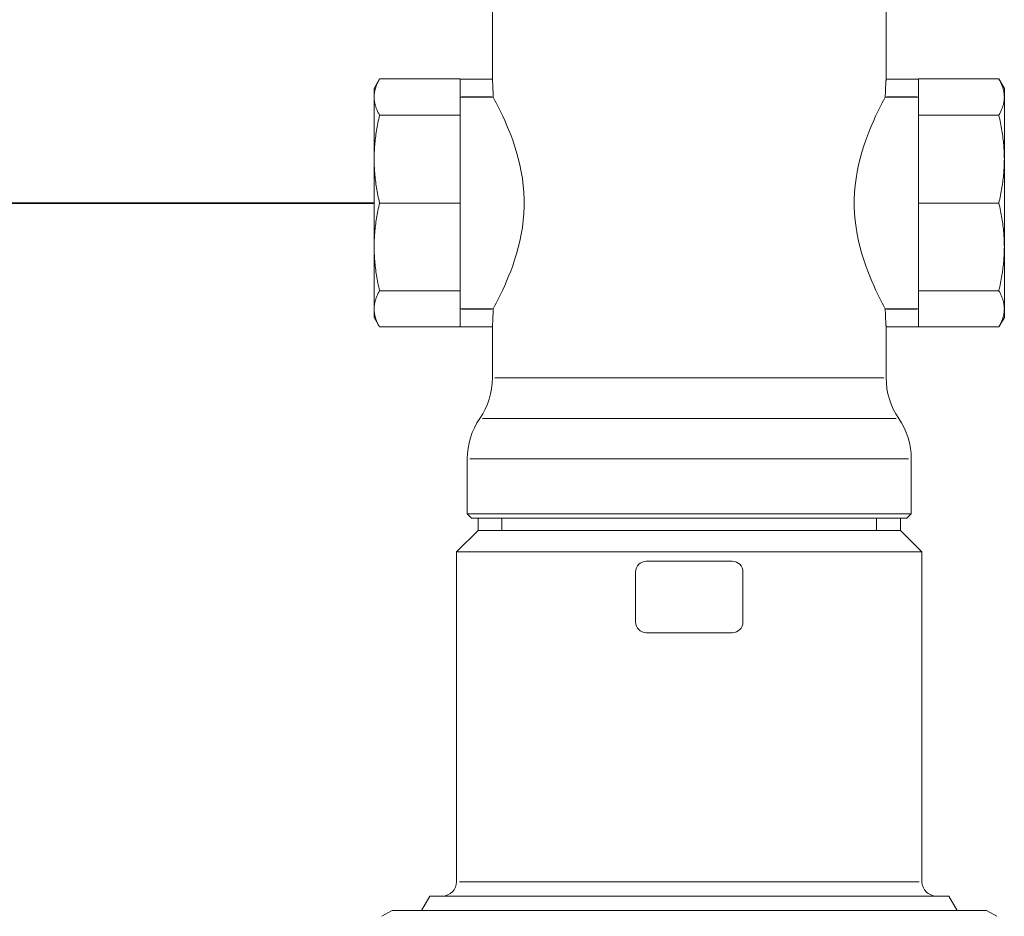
# Model space of a CAD drawing. Header units: millimetres. Extents: x 1279 to 58476, y -6899 to 74987.
# Tile 147 of 157: x 33863 to 34000, y -332 to -206. Entities that reach past the tile are written whole.
import ezdxf

# ---------------------------------------------------------------- set-up
doc = ezdxf.new("R2010")
doc.units = ezdxf.units.MM
doc.layers.add('UT_SCHÉMA_PŘÍVOD', color=10, linetype='Continuous', lineweight=35)
doc.layers.add('UT_ZARIZENI - ARMATURY', color=6, linetype='Continuous', lineweight=5)

msp = doc.modelspace()

# ---------------------------------------------------------------- linework, layer by layer
at = {"layer": 'UT_SCHÉMA_PŘÍVOD'}
msp.add_line((33912.15, -232), (33578.24, -232), dxfattribs=at)
at = {"layer": 'UT_ZARIZENI - ARMATURY'}
for p, q in [((33928.65, -189.58), (33928.65, -214.7)), ((33983.65, -189.58), (33983.65, -214.7)), ((33912.15, -216), (33912.91, -214.68)), ((33912.4, -215.77), (33912.36, -215.88)), ((33912.44, -215.67), (33912.4, -215.77)), ((33912.48, -215.56), (33912.44, -215.67)), ((33912.52, -215.45), (33912.48, -215.56)), ((33912.57, -215.35), (33912.52, -215.45)), ((33912.62, -215.24), (33912.57, -215.35)), ((33912.67, -215.13), (33912.62, -215.24)), ((33912.72, -215.02), (33912.67, -215.13)), ((33912.78, -214.9), (33912.72, -215.02)), ((33912.84, -214.79), (33912.78, -214.9)), ((33912.91, -214.68), (33912.84, -214.79)), ((33912.91, -214.68), (33924.15, -214.68)), ((33924.15, -214.7), (33924.15, -214.68)), ((33924.15, -215.4), (33924.15, -214.7)), ((33928.65, -214.7), (33924.15, -214.7)), ((33924.15, -219.75), (33924.15, -215.4)), ((33928.65, -214.72), (33928.65, -214.7)), ((33928.65, -214.7), (33928.65, -214.7)), ((33928.65, -214.74), (33928.65, -214.72)), ((33928.65, -214.78), (33928.65, -214.74)), ((33928.66, -214.83), (33928.65, -214.78)), ((33928.66, -214.89), (33928.66, -214.83)), ((33928.67, -214.96), (33928.66, -214.89)), ((33928.67, -215.03), (33928.67, -214.96)), ((33928.68, -215.12), (33928.67, -215.03)), ((33928.69, -215.22), (33928.68, -215.12)), ((33928.7, -215.32), (33928.69, -215.22)), ((33928.7, -215.43), (33928.7, -215.32)), ((33928.71, -215.54), (33928.7, -215.43)), ((33928.72, -215.67), (33928.71, -215.54)), ((33928.72, -215.8), (33928.72, -215.67)), ((33928.73, -215.94), (33928.72, -215.8)), ((33983.57, -215.8), (33983.56, -215.94)), ((33983.58, -215.54), (33983.57, -215.67)), ((33983.57, -215.67), (33983.57, -215.8)), ((33983.59, -215.43), (33983.58, -215.54)), ((33983.6, -215.32), (33983.59, -215.43)), ((33983.61, -215.12), (33983.6, -215.22)), ((33983.6, -215.22), (33983.6, -215.32)), ((33983.62, -215.03), (33983.61, -215.12)), ((33983.63, -214.89), (33983.62, -214.96)), ((33983.62, -214.96), (33983.62, -215.03)), ((33983.64, -214.78), (33983.63, -214.83)), ((33983.63, -214.83), (33983.63, -214.89)), ((33983.65, -214.7), (33983.64, -214.72)), ((33983.64, -214.72), (33983.64, -214.74)), ((33983.64, -214.74), (33983.64, -214.78)), ((33988.15, -214.7), (33983.65, -214.7)), ((33983.65, -214.7), (33983.65, -214.7)), ((33988.15, -214.7), (33988.15, -214.68)), ((33999.38, -214.68), (33988.15, -214.68)), ((33988.15, -214.7), (33988.15, -215.4)), ((33988.15, -219.75), (33988.15, -215.4)), ((34000.15, -216), (33999.38, -214.68)), ((33999.38, -214.68), (33999.45, -214.79)), ((33999.45, -214.79), (33999.51, -214.9)), ((33999.51, -214.9), (33999.57, -215.02)), ((33999.57, -215.02), (33999.62, -215.13)), ((33999.62, -215.13), (33999.68, -215.24)), ((33999.68, -215.24), (33999.73, -215.35)), ((33999.73, -215.35), (33999.77, -215.45)), ((33999.77, -215.45), (33999.82, -215.56)), ((33999.82, -215.56), (33999.86, -215.67)), ((33999.86, -215.67), (33999.89, -215.77)), ((33999.89, -215.77), (33999.93, -215.88)), ((33912.15, -217.21), (33912.15, -216)), ((33912.16, -216.91), (33912.15, -217.01)), ((33912.15, -217.01), (33912.15, -217.11)), ((33912.15, -217.11), (33912.15, -217.21)), ((33912.15, -225.87), (33912.15, -217.21)), ((33912.15, -217.21), (33912.15, -217.32)), ((33912.17, -216.81), (33912.16, -216.91)), ((33912.18, -216.71), (33912.17, -216.81)), ((33912.19, -216.6), (33912.18, -216.71)), ((33912.21, -216.5), (33912.19, -216.6)), ((33912.23, -216.4), (33912.21, -216.5)), ((33912.25, -216.3), (33912.23, -216.4)), ((33912.27, -216.19), (33912.25, -216.3)), ((33912.3, -216.09), (33912.27, -216.19)), ((33912.33, -215.98), (33912.3, -216.09)), ((33912.36, -215.88), (33912.33, -215.98)), ((33924.15, -217.21), (33928.76, -217.21)), ((33924.38, -217.2), (33928.53, -217.2)), ((33928.74, -216.09), (33928.73, -215.94)), ((33928.74, -216.24), (33928.74, -216.09)), ((33928.75, -216.4), (33928.74, -216.24)), ((33928.75, -216.55), (33928.75, -216.4)), ((33928.76, -216.72), (33928.75, -216.55)), ((33928.76, -216.88), (33928.76, -216.72)), ((33928.76, -217.04), (33928.76, -216.88)), ((33928.76, -217.2), (33928.76, -217.04)), ((33928.76, -217.21), (33928.76, -217.2)), ((33928.87, -217.41), (33928.76, -217.21)), ((33983.53, -217.21), (33983.43, -217.41)), ((33983.54, -216.72), (33983.53, -216.88)), ((33983.53, -216.88), (33983.53, -217.04)), ((33983.53, -217.04), (33983.53, -217.2)), ((33983.53, -217.2), (33983.53, -217.21)), ((33983.53, -217.21), (33988.15, -217.21)), ((33983.55, -216.24), (33983.54, -216.4)), ((33983.54, -216.4), (33983.54, -216.55)), ((33983.54, -216.55), (33983.54, -216.72)), ((33983.56, -215.94), (33983.55, -216.09)), ((33983.55, -216.09), (33983.55, -216.24)), ((33983.76, -217.2), (33987.92, -217.2)), ((33999.93, -215.88), (33999.96, -215.98)), ((33999.96, -215.98), (33999.99, -216.09)), ((33999.99, -216.09), (34000.02, -216.19)), ((34000.02, -216.19), (34000.04, -216.3)), ((34000.04, -216.3), (34000.06, -216.4)), ((34000.06, -216.4), (34000.08, -216.5)), ((34000.08, -216.5), (34000.1, -216.6)), ((34000.1, -216.6), (34000.11, -216.71)), ((34000.11, -216.71), (34000.13, -216.81)), ((34000.13, -216.81), (34000.13, -216.91)), ((34000.13, -216.91), (34000.14, -217.01)), ((34000.14, -217.01), (34000.14, -217.11)), ((34000.14, -217.11), (34000.15, -217.21)), ((34000.15, -217.21), (34000.14, -217.32)), ((34000.15, -216), (34000.15, -217.21)), ((34000.15, -217.21), (34000.15, -225.87)), ((33912.15, -217.32), (33912.15, -217.42)), ((33912.15, -217.42), (33912.16, -217.52)), ((33912.16, -217.52), (33912.17, -217.62)), ((33912.17, -217.62), (33912.18, -217.72)), ((33912.18, -217.72), (33912.19, -217.83)), ((33912.19, -217.83), (33912.21, -217.93)), ((33912.21, -217.93), (33912.23, -218.03)), ((33912.23, -218.03), (33912.25, -218.13)), ((33912.25, -218.13), (33912.27, -218.24)), ((33912.27, -218.24), (33912.3, -218.34)), ((33912.3, -218.34), (33912.33, -218.44)), ((33912.33, -218.44), (33912.36, -218.55)), ((33912.36, -218.55), (33912.4, -218.65)), ((33929.01, -217.67), (33928.87, -217.41)), ((33929.18, -218), (33929.01, -217.67)), ((33929.38, -218.39), (33929.18, -218)), ((33929.6, -218.84), (33929.38, -218.39)), ((33982.91, -218.39), (33982.69, -218.84)), ((33983.11, -218), (33982.91, -218.39)), ((33983.28, -217.67), (33983.11, -218)), ((33983.43, -217.41), (33983.28, -217.67)), ((33999.93, -218.55), (33999.89, -218.65)), ((33999.96, -218.44), (33999.93, -218.55)), ((33999.99, -218.34), (33999.96, -218.44)), ((34000.02, -218.24), (33999.99, -218.34)), ((34000.04, -218.13), (34000.02, -218.24)), ((34000.06, -218.03), (34000.04, -218.13)), ((34000.08, -217.93), (34000.06, -218.03)), ((34000.1, -217.83), (34000.08, -217.93)), ((34000.11, -217.72), (34000.1, -217.83)), ((34000.13, -217.62), (34000.11, -217.72)), ((34000.14, -217.42), (34000.13, -217.52)), ((34000.13, -217.52), (34000.13, -217.62)), ((34000.14, -217.32), (34000.14, -217.42)), ((33912.4, -218.65), (33912.44, -218.76)), ((33912.44, -218.76), (33912.48, -218.87)), ((33912.48, -218.87), (33912.52, -218.97)), ((33912.52, -218.97), (33912.57, -219.08)), ((33912.57, -219.08), (33912.62, -219.19)), ((33912.62, -219.19), (33912.67, -219.3)), ((33912.67, -219.3), (33912.72, -219.41)), ((33912.72, -219.41), (33912.78, -219.52)), ((33912.78, -219.52), (33912.84, -219.64)), ((33912.84, -219.64), (33912.91, -219.75)), ((33912.84, -220.03), (33912.91, -219.75)), ((33912.91, -219.75), (33924.15, -219.75)), ((33924.15, -232), (33924.15, -219.75)), ((33929.85, -219.34), (33929.6, -218.84)), ((33930.11, -219.89), (33929.85, -219.34)), ((33930.38, -220.48), (33930.11, -219.89)), ((33982.18, -219.89), (33981.91, -220.48)), ((33982.44, -219.34), (33982.18, -219.89)), ((33982.69, -218.84), (33982.44, -219.34)), ((33988.15, -232), (33988.15, -219.75)), ((33999.38, -219.75), (33988.15, -219.75)), ((33999.45, -219.64), (33999.38, -219.75)), ((33999.38, -219.75), (33999.45, -220.03)), ((33999.51, -219.52), (33999.45, -219.64)), ((33999.57, -219.41), (33999.51, -219.52)), ((33999.62, -219.3), (33999.57, -219.41)), ((33999.68, -219.19), (33999.62, -219.3)), ((33999.73, -219.08), (33999.68, -219.19)), ((33999.77, -218.97), (33999.73, -219.08)), ((33999.82, -218.87), (33999.77, -218.97)), ((33999.86, -218.76), (33999.82, -218.87)), ((33999.89, -218.65), (33999.86, -218.76)), ((33912.52, -221.62), (33912.57, -221.36)), ((33912.57, -221.36), (33912.62, -221.1)), ((33912.62, -221.1), (33912.67, -220.83)), ((33912.67, -220.83), (33912.72, -220.57)), ((33912.72, -220.57), (33912.78, -220.3)), ((33912.78, -220.3), (33912.84, -220.03)), ((33930.65, -221.1), (33930.38, -220.48)), ((33930.93, -221.76), (33930.65, -221.1)), ((33981.64, -221.1), (33981.37, -221.76)), ((33981.91, -220.48), (33981.64, -221.1)), ((33999.45, -220.03), (33999.51, -220.3)), ((33999.51, -220.3), (33999.57, -220.57)), ((33999.57, -220.57), (33999.62, -220.83)), ((33999.62, -220.83), (33999.68, -221.1)), ((33999.68, -221.1), (33999.73, -221.36)), ((33999.73, -221.36), (33999.77, -221.62)), ((33912.33, -222.9), (33912.36, -222.65)), ((33912.36, -222.65), (33912.4, -222.4)), ((33912.4, -222.4), (33912.44, -222.14)), ((33912.44, -222.14), (33912.48, -221.88)), ((33912.48, -221.88), (33912.52, -221.62)), ((33931.21, -222.47), (33930.93, -221.76)), ((33931.49, -223.23), (33931.21, -222.47)), ((33981.09, -222.47), (33980.81, -223.23)), ((33981.37, -221.76), (33981.09, -222.47)), ((33999.77, -221.62), (33999.82, -221.88)), ((33999.82, -221.88), (33999.86, -222.14)), ((33999.86, -222.14), (33999.89, -222.4)), ((33999.89, -222.4), (33999.93, -222.65)), ((33999.93, -222.65), (33999.96, -222.9)), ((33912.21, -224.15), (33912.23, -223.9)), ((33912.23, -223.9), (33912.25, -223.66)), ((33912.25, -223.66), (33912.27, -223.41)), ((33912.27, -223.41), (33912.3, -223.16)), ((33912.3, -223.16), (33912.33, -222.9)), ((33931.76, -224.04), (33931.49, -223.23)), ((33932.02, -224.89), (33931.76, -224.04)), ((33980.53, -224.04), (33980.27, -224.89)), ((33980.81, -223.23), (33980.53, -224.04)), ((33999.96, -222.9), (33999.99, -223.16)), ((33999.99, -223.16), (34000.02, -223.41)), ((34000.02, -223.41), (34000.04, -223.66)), ((34000.04, -223.66), (34000.06, -223.9)), ((34000.06, -223.9), (34000.08, -224.15)), ((33912.15, -225.38), (33912.16, -225.14)), ((33912.15, -225.63), (33912.15, -225.38)), ((33912.16, -225.14), (33912.17, -224.89)), ((33912.17, -224.89), (33912.18, -224.65)), ((33912.18, -224.65), (33912.19, -224.4)), ((33912.19, -224.4), (33912.21, -224.15)), ((33932.27, -225.77), (33932.02, -224.89)), ((33980.27, -224.89), (33980.02, -225.77)), ((34000.08, -224.15), (34000.1, -224.4)), ((34000.1, -224.4), (34000.11, -224.65)), ((34000.11, -224.65), (34000.13, -224.89)), ((34000.13, -224.89), (34000.13, -225.14)), ((34000.13, -225.14), (34000.14, -225.38)), ((34000.14, -225.38), (34000.14, -225.63)), ((33912.15, -225.87), (33912.15, -225.63)), ((33912.15, -238.12), (33912.15, -225.87)), ((33912.15, -225.87), (33912.15, -226.12)), ((33912.15, -226.12), (33912.15, -226.36)), ((33912.15, -226.36), (33912.16, -226.61)), ((33912.16, -226.61), (33912.17, -226.85)), ((33912.17, -226.85), (33912.18, -227.1)), ((33932.49, -226.69), (33932.27, -225.77)), ((33932.69, -227.63), (33932.49, -226.69)), ((33979.8, -226.69), (33979.61, -227.63)), ((33980.02, -225.77), (33979.8, -226.69)), ((34000.13, -226.85), (34000.11, -227.1)), ((34000.14, -226.36), (34000.13, -226.61)), ((34000.13, -226.61), (34000.13, -226.85)), ((34000.14, -225.63), (34000.15, -225.87)), ((34000.15, -225.87), (34000.14, -226.12)), ((34000.14, -226.12), (34000.14, -226.36)), ((34000.15, -225.87), (34000.15, -238.12)), ((33912.18, -227.1), (33912.19, -227.35)), ((33912.19, -227.35), (33912.21, -227.59)), ((33912.21, -227.59), (33912.23, -227.84)), ((33912.23, -227.84), (33912.25, -228.09)), ((33912.25, -228.09), (33912.27, -228.34)), ((33932.85, -228.59), (33932.69, -227.63)), ((33979.61, -227.63), (33979.45, -228.59)), ((34000.04, -228.09), (34000.02, -228.34)), ((34000.06, -227.84), (34000.04, -228.09)), ((34000.08, -227.59), (34000.06, -227.84)), ((34000.1, -227.35), (34000.08, -227.59)), ((34000.11, -227.1), (34000.1, -227.35)), ((33912.27, -228.34), (33912.3, -228.59)), ((33912.3, -228.59), (33912.33, -228.84)), ((33912.33, -228.84), (33912.36, -229.1)), ((33912.36, -229.1), (33912.4, -229.35)), ((33912.4, -229.35), (33912.44, -229.61)), ((33912.44, -229.61), (33912.48, -229.86)), ((33932.97, -229.56), (33932.85, -228.59)), ((33933.05, -230.54), (33932.97, -229.56)), ((33979.32, -229.56), (33979.24, -230.54)), ((33979.45, -228.59), (33979.32, -229.56)), ((33999.86, -229.61), (33999.82, -229.86)), ((33999.89, -229.35), (33999.86, -229.61)), ((33999.93, -229.1), (33999.89, -229.35)), ((33999.96, -228.84), (33999.93, -229.1)), ((33999.99, -228.59), (33999.96, -228.84)), ((34000.02, -228.34), (33999.99, -228.59)), ((33912.48, -229.86), (33912.52, -230.12)), ((33912.52, -230.12), (33912.57, -230.38)), ((33912.57, -230.38), (33912.62, -230.65)), ((33912.62, -230.65), (33912.67, -230.91)), ((33912.67, -230.91), (33912.72, -231.18)), ((33933.09, -231.51), (33933.05, -230.54)), ((33979.24, -230.54), (33979.2, -231.51)), ((33999.62, -230.91), (33999.57, -231.18)), ((33999.68, -230.65), (33999.62, -230.91)), ((33999.73, -230.38), (33999.68, -230.65)), ((33999.77, -230.12), (33999.73, -230.38)), ((33999.82, -229.86), (33999.77, -230.12)), ((33912.72, -231.18), (33912.78, -231.45)), ((33912.78, -231.45), (33912.84, -231.72)), ((33912.84, -232.27), (33912.78, -232.54)), ((33912.84, -231.72), (33912.91, -232)), ((33912.91, -232), (33912.84, -232.27)), ((33912.91, -232), (33924.15, -232)), ((33924.15, -244.24), (33924.15, -232)), ((33933.09, -232.48), (33933.09, -231.51)), ((33979.2, -231.51), (33979.2, -232.48)), ((33988.15, -244.24), (33988.15, -232)), ((33999.38, -232), (33988.15, -232)), ((33999.45, -231.72), (33999.38, -232)), ((33999.45, -232.27), (33999.38, -232)), ((33999.51, -231.45), (33999.45, -231.72)), ((33999.51, -232.54), (33999.45, -232.27)), ((33999.57, -231.18), (33999.51, -231.45)), ((33912.57, -233.61), (33912.52, -233.87)), ((33912.62, -233.35), (33912.57, -233.61)), ((33912.67, -233.08), (33912.62, -233.35)), ((33912.72, -232.81), (33912.67, -233.08)), ((33912.78, -232.54), (33912.72, -232.81)), ((33932.97, -234.43), (33933.05, -233.45)), ((33933.05, -233.45), (33933.09, -232.48)), ((33979.2, -232.48), (33979.24, -233.45)), ((33979.24, -233.45), (33979.32, -234.43)), ((33999.57, -232.81), (33999.51, -232.54)), ((33999.62, -233.08), (33999.57, -232.81)), ((33999.68, -233.35), (33999.62, -233.08)), ((33999.73, -233.61), (33999.68, -233.35)), ((33999.77, -233.87), (33999.73, -233.61)), ((33912.36, -234.9), (33912.33, -235.15)), ((33912.4, -234.64), (33912.36, -234.9)), ((33912.44, -234.39), (33912.4, -234.64)), ((33912.48, -234.13), (33912.44, -234.39)), ((33912.52, -233.87), (33912.48, -234.13)), ((33932.85, -235.4), (33932.97, -234.43)), ((33979.32, -234.43), (33979.45, -235.4)), ((33999.82, -234.13), (33999.77, -233.87)), ((33999.86, -234.39), (33999.82, -234.13)), ((33999.89, -234.64), (33999.86, -234.39)), ((33999.93, -234.9), (33999.89, -234.64)), ((33999.96, -235.15), (33999.93, -234.9)), ((33912.21, -236.4), (33912.19, -236.65)), ((33912.23, -236.15), (33912.21, -236.4)), ((33912.25, -235.9), (33912.23, -236.15)), ((33912.27, -235.65), (33912.25, -235.9)), ((33912.3, -235.4), (33912.27, -235.65)), ((33912.33, -235.15), (33912.3, -235.4)), ((33932.49, -237.31), (33932.69, -236.37)), ((33932.69, -236.37), (33932.85, -235.4)), ((33979.45, -235.4), (33979.61, -236.37)), ((33979.61, -236.37), (33979.8, -237.31)), ((33999.99, -235.4), (33999.96, -235.15)), ((34000.02, -235.65), (33999.99, -235.4)), ((34000.04, -235.9), (34000.02, -235.65)), ((34000.06, -236.15), (34000.04, -235.9)), ((34000.08, -236.4), (34000.06, -236.15)), ((34000.1, -236.65), (34000.08, -236.4)), ((33912.16, -237.38), (33912.15, -237.63)), ((33912.15, -237.63), (33912.15, -237.87)), ((33912.15, -237.87), (33912.15, -238.12)), ((33912.17, -237.14), (33912.16, -237.38)), ((33912.18, -236.89), (33912.17, -237.14)), ((33912.19, -236.65), (33912.18, -236.89)), ((33932.27, -238.22), (33932.49, -237.31)), ((33979.8, -237.31), (33980.02, -238.22)), ((34000.11, -236.89), (34000.1, -236.65)), ((34000.13, -237.14), (34000.11, -236.89)), ((34000.13, -237.38), (34000.13, -237.14)), ((34000.14, -237.63), (34000.13, -237.38)), ((34000.14, -237.87), (34000.14, -237.63)), ((34000.15, -238.12), (34000.14, -237.87)), ((33912.15, -246.78), (33912.15, -238.12)), ((33912.15, -238.12), (33912.15, -238.36)), ((33912.15, -238.36), (33912.15, -238.61)), ((33912.15, -238.61), (33912.16, -238.86)), ((33912.16, -238.86), (33912.17, -239.1)), ((33912.17, -239.1), (33912.18, -239.35)), ((33931.76, -239.95), (33932.02, -239.11)), ((33932.02, -239.11), (33932.27, -238.22)), ((33980.02, -238.22), (33980.27, -239.11)), ((33980.27, -239.11), (33980.53, -239.95)), ((34000.11, -239.35), (34000.13, -239.1)), ((34000.13, -238.86), (34000.14, -238.61)), ((34000.13, -239.1), (34000.13, -238.86)), ((34000.14, -238.36), (34000.15, -238.12)), ((34000.14, -238.61), (34000.14, -238.36)), ((34000.15, -238.12), (34000.15, -246.78)), ((33912.18, -239.35), (33912.19, -239.59)), ((33912.19, -239.59), (33912.21, -239.84)), ((33912.21, -239.84), (33912.23, -240.09)), ((33912.23, -240.09), (33912.25, -240.34)), ((33912.25, -240.34), (33912.27, -240.59)), ((33912.27, -240.59), (33912.3, -240.84)), ((33931.49, -240.76), (33931.76, -239.95)), ((33980.53, -239.95), (33980.81, -240.76)), ((33999.99, -240.84), (34000.02, -240.59)), ((34000.02, -240.59), (34000.04, -240.34)), ((34000.04, -240.34), (34000.06, -240.09)), ((34000.06, -240.09), (34000.08, -239.84)), ((34000.08, -239.84), (34000.1, -239.59)), ((34000.1, -239.59), (34000.11, -239.35)), ((33912.3, -240.84), (33912.33, -241.09)), ((33912.33, -241.09), (33912.36, -241.34)), ((33912.36, -241.34), (33912.4, -241.6)), ((33912.4, -241.6), (33912.44, -241.85)), ((33912.44, -241.85), (33912.48, -242.11)), ((33930.93, -242.23), (33931.21, -241.52)), ((33931.21, -241.52), (33931.49, -240.76)), ((33980.81, -240.76), (33981.09, -241.52)), ((33981.09, -241.52), (33981.37, -242.23)), ((33999.82, -242.11), (33999.86, -241.85)), ((33999.86, -241.85), (33999.89, -241.6)), ((33999.89, -241.6), (33999.93, -241.34)), ((33999.93, -241.34), (33999.96, -241.09)), ((33999.96, -241.09), (33999.99, -240.84)), ((33912.48, -242.11), (33912.52, -242.37)), ((33912.52, -242.37), (33912.57, -242.63)), ((33912.57, -242.63), (33912.62, -242.89)), ((33912.62, -242.89), (33912.67, -243.16)), ((33912.67, -243.16), (33912.72, -243.43)), ((33930.38, -243.52), (33930.65, -242.89)), ((33930.65, -242.89), (33930.93, -242.23)), ((33981.37, -242.23), (33981.64, -242.89)), ((33981.64, -242.89), (33981.91, -243.52)), ((33999.57, -243.43), (33999.62, -243.16)), ((33999.62, -243.16), (33999.68, -242.89)), ((33999.68, -242.89), (33999.73, -242.63)), ((33999.73, -242.63), (33999.77, -242.37)), ((33999.77, -242.37), (33999.82, -242.11)), ((33912.67, -244.69), (33912.62, -244.8)), ((33912.72, -244.58), (33912.67, -244.69)), ((33912.72, -243.43), (33912.78, -243.7)), ((33912.78, -244.47), (33912.72, -244.58)), ((33912.78, -243.7), (33912.84, -243.97)), ((33912.84, -244.36), (33912.78, -244.47)), ((33912.84, -243.97), (33912.91, -244.24)), ((33912.91, -244.24), (33912.84, -244.36)), ((33912.91, -244.24), (33924.15, -244.24)), ((33924.15, -248.6), (33924.15, -244.24)), ((33929.6, -245.16), (33929.85, -244.66)), ((33929.85, -244.66), (33930.11, -244.11)), ((33930.11, -244.11), (33930.38, -243.52)), ((33981.91, -243.52), (33982.18, -244.11)), ((33982.18, -244.11), (33982.44, -244.66)), ((33982.44, -244.66), (33982.69, -245.16)), ((33999.38, -244.24), (33988.15, -244.24)), ((33988.15, -248.6), (33988.15, -244.24)), ((33999.38, -244.24), (33999.45, -243.97)), ((33999.38, -244.24), (33999.45, -244.36)), ((33999.45, -243.97), (33999.51, -243.7)), ((33999.45, -244.36), (33999.51, -244.47)), ((33999.51, -243.7), (33999.57, -243.43)), ((33999.51, -244.47), (33999.57, -244.58)), ((33999.57, -244.58), (33999.62, -244.69)), ((33999.62, -244.69), (33999.68, -244.8)), ((33912.21, -246.07), (33912.19, -246.17)), ((33912.23, -245.96), (33912.21, -246.07)), ((33912.25, -245.86), (33912.23, -245.96)), ((33912.27, -245.76), (33912.25, -245.86)), ((33912.3, -245.65), (33912.27, -245.76)), ((33912.33, -245.55), (33912.3, -245.65)), ((33912.36, -245.44), (33912.33, -245.55)), ((33912.4, -245.34), (33912.36, -245.44)), ((33912.44, -245.23), (33912.4, -245.34)), ((33912.48, -245.13), (33912.44, -245.23)), ((33912.52, -245.02), (33912.48, -245.13)), ((33912.57, -244.91), (33912.52, -245.02)), ((33912.62, -244.8), (33912.57, -244.91)), ((33929.01, -246.32), (33929.18, -246)), ((33929.18, -246), (33929.38, -245.61)), ((33929.38, -245.61), (33929.6, -245.16)), ((33982.69, -245.16), (33982.91, -245.61)), ((33982.91, -245.61), (33983.11, -246)), ((33983.11, -246), (33983.28, -246.32)), ((33999.68, -244.8), (33999.73, -244.91)), ((33999.73, -244.91), (33999.77, -245.02)), ((33999.77, -245.02), (33999.82, -245.13)), ((33999.82, -245.13), (33999.86, -245.23)), ((33999.86, -245.23), (33999.89, -245.34)), ((33999.89, -245.34), (33999.93, -245.44)), ((33999.93, -245.44), (33999.96, -245.55)), ((33999.96, -245.55), (33999.99, -245.65)), ((33999.99, -245.65), (34000.02, -245.76)), ((34000.02, -245.76), (34000.04, -245.86)), ((34000.04, -245.86), (34000.06, -245.96)), ((34000.06, -245.96), (34000.08, -246.07)), ((34000.08, -246.07), (34000.1, -246.17)), ((33912.16, -246.47), (33912.15, -246.58)), ((33912.15, -246.58), (33912.15, -246.68)), ((33912.15, -246.68), (33912.15, -246.78)), ((33912.15, -248), (33912.15, -246.78)), ((33912.15, -246.78), (33912.15, -246.88)), ((33912.15, -246.88), (33912.15, -246.98)), ((33912.15, -246.98), (33912.16, -247.08)), ((33912.17, -246.37), (33912.16, -246.47)), ((33912.16, -247.08), (33912.17, -247.19)), ((33912.18, -246.27), (33912.17, -246.37)), ((33912.17, -247.19), (33912.18, -247.29)), ((33912.19, -246.17), (33912.18, -246.27)), ((33912.18, -247.29), (33912.19, -247.39)), ((33912.19, -247.39), (33912.21, -247.49)), ((33912.21, -247.49), (33912.23, -247.59)), ((33928.76, -246.79), (33924.15, -246.79)), ((33928.53, -246.8), (33924.38, -246.8)), ((33928.75, -247.44), (33928.76, -247.28)), ((33928.75, -247.6), (33928.75, -247.44)), ((33928.76, -246.79), (33928.87, -246.59)), ((33928.76, -246.8), (33928.76, -246.79)), ((33928.76, -246.96), (33928.76, -246.8)), ((33928.76, -247.12), (33928.76, -246.96)), ((33928.76, -247.28), (33928.76, -247.12)), ((33928.87, -246.59), (33929.01, -246.32)), ((33983.28, -246.32), (33983.43, -246.59)), ((33983.43, -246.59), (33983.53, -246.79)), ((33983.53, -246.79), (33983.53, -246.8)), ((33988.15, -246.79), (33983.53, -246.79)), ((33983.53, -246.8), (33983.53, -246.96)), ((33983.53, -246.96), (33983.53, -247.12)), ((33983.53, -247.12), (33983.54, -247.28)), ((33983.54, -247.28), (33983.54, -247.44)), ((33983.54, -247.44), (33983.54, -247.6)), ((33987.92, -246.8), (33983.76, -246.8)), ((34000.08, -247.49), (34000.06, -247.59)), ((34000.1, -247.39), (34000.08, -247.49)), ((34000.1, -246.17), (34000.11, -246.27)), ((34000.11, -247.29), (34000.1, -247.39)), ((34000.11, -246.27), (34000.13, -246.37)), ((34000.13, -247.19), (34000.11, -247.29)), ((34000.13, -246.37), (34000.13, -246.47)), ((34000.13, -246.47), (34000.14, -246.58)), ((34000.14, -246.98), (34000.13, -247.08)), ((34000.13, -247.08), (34000.13, -247.19)), ((34000.14, -246.58), (34000.14, -246.68)), ((34000.14, -246.68), (34000.15, -246.78)), ((34000.15, -246.78), (34000.14, -246.88)), ((34000.14, -246.88), (34000.14, -246.98)), ((34000.15, -246.78), (34000.15, -248)), ((33912.15, -248), (33912.91, -249.31)), ((33912.23, -247.59), (33912.25, -247.7)), ((33912.25, -247.7), (33912.27, -247.8)), ((33912.27, -247.8), (33912.3, -247.9)), ((33912.3, -247.9), (33912.33, -248.01)), ((33912.33, -248.01), (33912.36, -248.11)), ((33912.36, -248.11), (33912.4, -248.22)), ((33912.4, -248.22), (33912.44, -248.33)), ((33912.44, -248.33), (33912.48, -248.43)), ((33912.48, -248.43), (33912.52, -248.54)), ((33912.52, -248.54), (33912.57, -248.65)), ((33912.57, -248.65), (33912.62, -248.76)), ((33912.62, -248.76), (33912.67, -248.87)), ((33912.67, -248.87), (33912.72, -248.98)), ((33924.15, -249.3), (33924.15, -248.6)), ((33928.67, -248.96), (33928.68, -248.87)), ((33928.68, -248.87), (33928.69, -248.78)), ((33928.69, -248.78), (33928.7, -248.67)), ((33928.7, -248.56), (33928.71, -248.45)), ((33928.7, -248.67), (33928.7, -248.56)), ((33928.71, -248.45), (33928.72, -248.32)), ((33928.72, -248.19), (33928.73, -248.05)), ((33928.72, -248.32), (33928.72, -248.19)), ((33928.73, -248.05), (33928.74, -247.91)), ((33928.74, -247.75), (33928.75, -247.6)), ((33928.74, -247.91), (33928.74, -247.75)), ((33983.54, -247.6), (33983.55, -247.75)), ((33983.55, -247.75), (33983.55, -247.91)), ((33983.55, -247.91), (33983.56, -248.05)), ((33983.56, -248.05), (33983.57, -248.19)), ((33983.57, -248.19), (33983.57, -248.32)), ((33983.57, -248.32), (33983.58, -248.45)), ((33983.58, -248.45), (33983.59, -248.56)), ((33983.59, -248.56), (33983.6, -248.67)), ((33983.6, -248.67), (33983.6, -248.78)), ((33983.6, -248.78), (33983.61, -248.87)), ((33983.61, -248.87), (33983.62, -248.96)), ((33988.15, -248.6), (33988.15, -249.3)), ((34000.15, -248), (33999.38, -249.31)), ((33999.62, -248.87), (33999.57, -248.98)), ((33999.68, -248.76), (33999.62, -248.87)), ((33999.73, -248.65), (33999.68, -248.76)), ((33999.77, -248.54), (33999.73, -248.65)), ((33999.82, -248.43), (33999.77, -248.54)), ((33999.86, -248.33), (33999.82, -248.43)), ((33999.89, -248.22), (33999.86, -248.33)), ((33999.93, -248.11), (33999.89, -248.22)), ((33999.96, -248.01), (33999.93, -248.11)), ((33999.99, -247.9), (33999.96, -248.01)), ((34000.02, -247.8), (33999.99, -247.9)), ((34000.04, -247.7), (34000.02, -247.8)), ((34000.06, -247.59), (34000.04, -247.7)), ((33912.72, -248.98), (33912.78, -249.09)), ((33912.78, -249.09), (33912.84, -249.2)), ((33912.84, -249.2), (33912.91, -249.31)), ((33912.91, -249.31), (33924.15, -249.31)), ((33924.15, -249.31), (33924.15, -249.3)), ((33924.15, -249.3), (33928.65, -249.3)), ((33928.65, -249.21), (33928.66, -249.16)), ((33928.65, -249.25), (33928.65, -249.21)), ((33928.65, -249.28), (33928.65, -249.25)), ((33928.65, -249.29), (33928.65, -249.28)), ((33928.65, -249.3), (33928.65, -249.29)), ((33928.65, -249.3), (33928.65, -256.42)), ((33928.66, -249.11), (33928.67, -249.04)), ((33928.66, -249.16), (33928.66, -249.11)), ((33928.67, -249.04), (33928.67, -248.96)), ((33983.62, -248.96), (33983.62, -249.04)), ((33983.62, -249.04), (33983.63, -249.11)), ((33983.63, -249.11), (33983.63, -249.16)), ((33983.63, -249.16), (33983.64, -249.21)), ((33983.64, -249.21), (33983.64, -249.25)), ((33983.64, -249.25), (33983.64, -249.28)), ((33983.64, -249.28), (33983.65, -249.29)), ((33983.65, -249.29), (33983.65, -249.3)), ((33983.65, -249.3), (33988.15, -249.3)), ((33983.65, -249.3), (33983.65, -256.42)), ((33988.15, -249.31), (33988.15, -249.3)), ((33999.38, -249.31), (33988.15, -249.31)), ((33999.45, -249.2), (33999.38, -249.31)), ((33999.51, -249.09), (33999.45, -249.2)), ((33999.57, -248.98), (33999.51, -249.09)), ((33928.98, -256.42), (33983.31, -256.42)), ((33927.26, -262.07), (33985.04, -262.07)), ((33925.15, -267.72), (33925.15, -275.4)), ((33986.76, -267.72), (33925.53, -267.72)), ((33987.15, -267.72), (33987.15, -275.4)), ((33987.15, -275.4), (33925.15, -275.4)), ((33925.75, -276), (33925.15, -275.4)), ((33986.55, -276), (33925.75, -276)), ((33926.65, -276), (33926.65, -277.7)), ((33929.98, -277.7), (33929.98, -276)), ((33982.31, -276), (33982.31, -277.7)), ((33985.65, -276), (33985.65, -277.7)), ((33986.55, -276), (33987.15, -275.4)), ((33926.65, -277.7), (33923.65, -280.7)), ((33985.65, -277.7), (33926.65, -277.7)), ((33985.65, -277.7), (33926.65, -277.7)), ((33985.65, -277.7), (33988.65, -280.7)), ((33988.65, -280.7), (33923.65, -280.7)), ((33923.65, -280.7), (33923.65, -326.75)), ((33988.65, -280.7), (33988.65, -326.75)), ((33956.15, -282), (33950.15, -282)), ((33962.15, -282), (33956.15, -282)), ((33948.65, -290.5), (33948.65, -283.5)), ((33963.65, -290.5), (33963.65, -283.5)), ((33956.15, -292), (33950.15, -292)), ((33962.15, -292), (33956.15, -292)), ((33988.25, -326.75), (33924.05, -326.75)), ((33919.9, -328.75), (33918.74, -330.75)), ((33992.4, -328.75), (33919.9, -328.75)), ((33992.4, -328.75), (33993.55, -330.75)), ((33914.65, -330.75), (33913.21, -331.58)), ((33997.65, -330.75), (33914.65, -330.75)), ((33997.65, -330.75), (33999.08, -331.58))]:
    msp.add_line(p, q, dxfattribs=at)
for centre, radius, start, end in [((33918.65, -256.42), 10, 325.5885, 0), ((33993.65, -256.42), 10, 180, 214.4115), ((33935.15, -267.72), 10, 145.5885, 180), ((33977.15, -267.72), 10, 0, 34.4115), ((33950.15, -283.5), 1.5, 90, 180), ((33962.15, -283.5), 1.5, 0, 90), ((33950.15, -290.5), 1.5, 180, 270), ((33962.15, -290.5), 1.5, 270, 0), ((33921.65, -326.75), 2, 270, 0), ((33990.65, -326.75), 2, 180, 270)]:
    msp.add_arc(centre, radius, start, end, dxfattribs=at)

doc.saveas('drawing.dxf')
